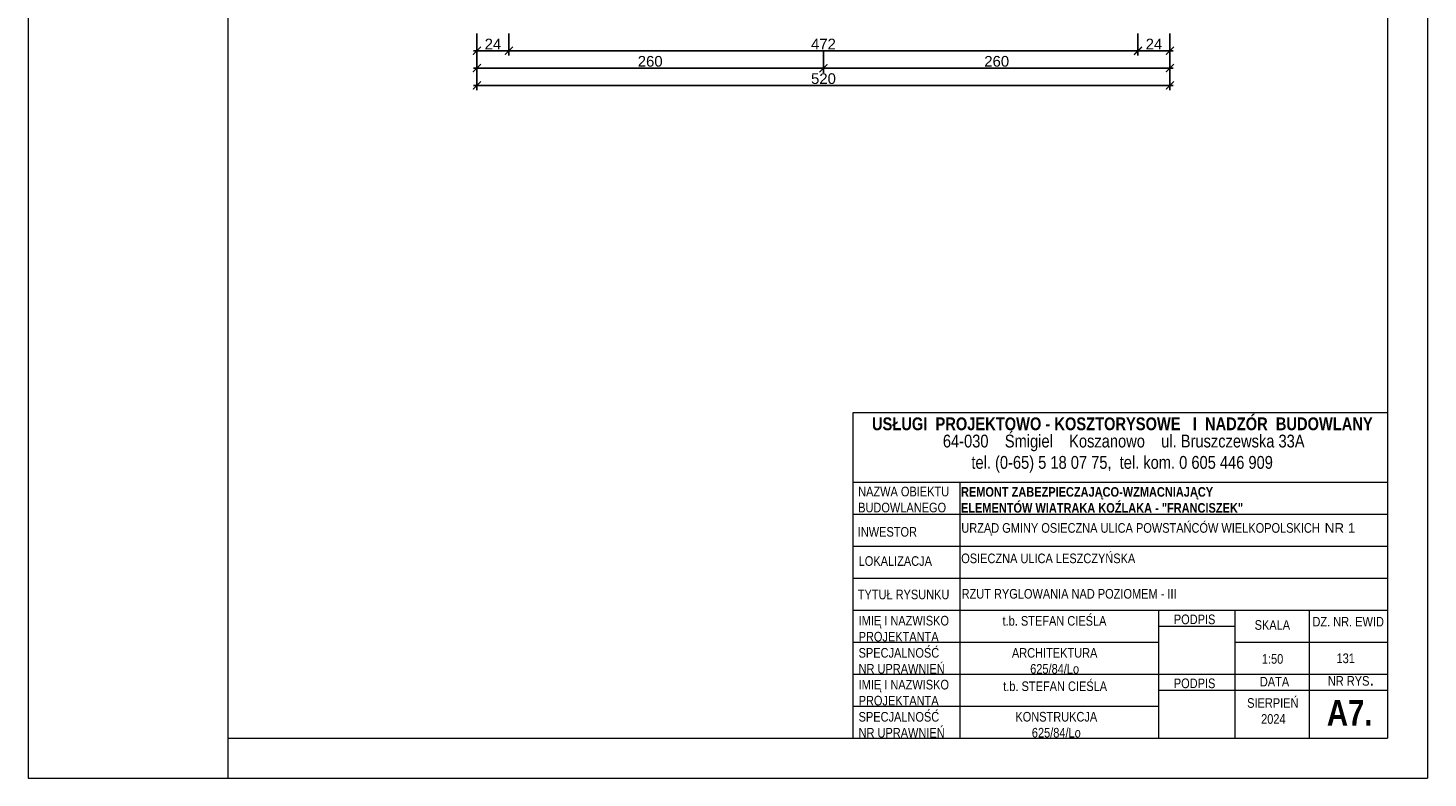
# Model space of a CAD drawing. Header units: millimetres. Extents: x -80660 to 263001, y 590205 to 619905.
# Tile 22 of 64: x -9209 to 1296, y 605055 to 610682. Entities that reach past the tile are written whole.
import ezdxf

# ---------------------------------------------------------------- set-up
doc = ezdxf.new("R2010")
doc.units = ezdxf.units.MM
doc.layers.add('l.c.9', color=3, linetype='Continuous', lineweight=9)
doc.styles.add('styl1', font='arial.ttf')
doc.dimstyles.new('stefan', dxfattribs={"dimtxt": 80, "dimasz": 60, "dimexe": 35, "dimexo": 0, "dimgap": 10, "dimtad": 1, "dimdec": 1, "dimlfac": 0.1, "dimtxsty": 'styl1', "dimblk": 'ARCHTICK', "dimcen": 2.5, "dimdle": 25, "dimadec": 0, "dimazin": 0, "dimtfac": 1, "dimtdec": 1, "dimtmove": 0, "dimatfit": 3, "dimfxl": 1, "dimarcsym": 0})

# ---------------------------------------------------------------- blocks, each defined once
blk = doc.blocks.new('_ArchTick')
at = {"color": 0, "const_width": 0.15}
blk.add_lwpolyline([(-0.5, -0.5), (0.5, 0.5)], dxfattribs=at)
blk = doc.blocks.new('*D424')
at = {"layer": 'Defpoints', "color": 0}
for p in [(-5840, 610381), (-640, 610381), (-640, 610251)]:
    blk.add_point(p, dxfattribs=at)
at = {"layer": 'l.c.9', "color": 0, "lineweight": -2}
for p, q in [((-5840, 610381), (-5840, 610216)), ((-640, 610381), (-640, 610216)), ((-5865, 610251), (-615, 610251))]:
    blk.add_line(p, q, dxfattribs=at)
at = {"layer": 'l.c.9', "color": 0, "lineweight": -2, "xscale": 60, "yscale": 60, "zscale": 60, "rotation": 180}
blk.add_blockref('_ArchTick', (-5840, 610251), dxfattribs=at)
at = {"layer": 'l.c.9', "color": 0, "lineweight": -2, "xscale": 60, "yscale": 60, "zscale": 60}
blk.add_blockref('_ArchTick', (-640, 610251), dxfattribs=at)
at = {"layer": 'l.c.9', "color": 0, "insert": (-3240, 610302), "char_height": 80, "attachment_point": 5, "style": 'styl1'}
blk.add_mtext('520', dxfattribs=at)
blk = doc.blocks.new('*D423')
at = {"layer": 'Defpoints', "color": 0}
for p in [(-3240, 610511), (-640, 610511), (-640, 610381)]:
    blk.add_point(p, dxfattribs=at)
at = {"layer": 'l.c.9', "color": 0, "lineweight": -2}
for p, q in [((-3240, 610511), (-3240, 610346)), ((-640, 610511), (-640, 610346)), ((-3265, 610381), (-615, 610381))]:
    blk.add_line(p, q, dxfattribs=at)
at = {"layer": 'l.c.9', "color": 0, "lineweight": -2, "xscale": 60, "yscale": 60, "zscale": 60, "rotation": 180}
blk.add_blockref('_ArchTick', (-3240, 610381), dxfattribs=at)
at = {"layer": 'l.c.9', "color": 0, "lineweight": -2, "xscale": 60, "yscale": 60, "zscale": 60}
blk.add_blockref('_ArchTick', (-640, 610381), dxfattribs=at)
at = {"layer": 'l.c.9', "color": 0, "insert": (-1940, 610432), "char_height": 80, "attachment_point": 5, "style": 'styl1'}
blk.add_mtext('260', dxfattribs=at)
blk = doc.blocks.new('*D420')
at = {"layer": 'Defpoints', "color": 0}
for p in [(-5600, 610641), (-880, 610641), (-880, 610511)]:
    blk.add_point(p, dxfattribs=at)
at = {"layer": 'l.c.9', "color": 0, "lineweight": -2}
for p, q in [((-5600, 610641), (-5600, 610476)), ((-880, 610641), (-880, 610476)), ((-5625, 610511), (-855, 610511))]:
    blk.add_line(p, q, dxfattribs=at)
at = {"layer": 'l.c.9', "color": 0, "lineweight": -2, "xscale": 60, "yscale": 60, "zscale": 60, "rotation": 180}
blk.add_blockref('_ArchTick', (-5600, 610511), dxfattribs=at)
at = {"layer": 'l.c.9', "color": 0, "lineweight": -2, "xscale": 60, "yscale": 60, "zscale": 60}
blk.add_blockref('_ArchTick', (-880, 610511), dxfattribs=at)
at = {"layer": 'l.c.9', "color": 0, "insert": (-3240, 610562), "char_height": 80, "attachment_point": 5, "style": 'styl1'}
blk.add_mtext('472', dxfattribs=at)
blk = doc.blocks.new('*D422')
at = {"layer": 'Defpoints', "color": 0}
for p in [(-5840, 610511), (-3240, 610511), (-3240, 610381)]:
    blk.add_point(p, dxfattribs=at)
at = {"layer": 'l.c.9', "color": 0, "lineweight": -2}
for p, q in [((-5840, 610511), (-5840, 610346)), ((-3240, 610511), (-3240, 610346)), ((-5865, 610381), (-3215, 610381))]:
    blk.add_line(p, q, dxfattribs=at)
at = {"layer": 'l.c.9', "color": 0, "lineweight": -2, "xscale": 60, "yscale": 60, "zscale": 60, "rotation": 180}
blk.add_blockref('_ArchTick', (-5840, 610381), dxfattribs=at)
at = {"layer": 'l.c.9', "color": 0, "lineweight": -2, "xscale": 60, "yscale": 60, "zscale": 60}
blk.add_blockref('_ArchTick', (-3240, 610381), dxfattribs=at)
at = {"layer": 'l.c.9', "color": 0, "insert": (-4540, 610432), "char_height": 80, "attachment_point": 5, "style": 'styl1'}
blk.add_mtext('260', dxfattribs=at)
blk = doc.blocks.new('*D419')
at = {"layer": 'Defpoints', "color": 0}
for p in [(-5840, 610641), (-5600, 610641), (-5600, 610511)]:
    blk.add_point(p, dxfattribs=at)
at = {"layer": 'l.c.9', "color": 0, "lineweight": -2}
for p, q in [((-5840, 610641), (-5840, 610476)), ((-5600, 610641), (-5600, 610476)), ((-5865, 610511), (-5575, 610511))]:
    blk.add_line(p, q, dxfattribs=at)
at = {"layer": 'l.c.9', "color": 0, "lineweight": -2, "xscale": 60, "yscale": 60, "zscale": 60, "rotation": 180}
blk.add_blockref('_ArchTick', (-5840, 610511), dxfattribs=at)
at = {"layer": 'l.c.9', "color": 0, "lineweight": -2, "xscale": 60, "yscale": 60, "zscale": 60}
blk.add_blockref('_ArchTick', (-5600, 610511), dxfattribs=at)
at = {"layer": 'l.c.9', "color": 0, "insert": (-5720, 610562), "char_height": 80, "attachment_point": 5, "style": 'styl1'}
blk.add_mtext('24', dxfattribs=at)
blk = doc.blocks.new('*D421')
at = {"layer": 'Defpoints', "color": 0}
for p in [(-880, 610641), (-640, 610641), (-640, 610511)]:
    blk.add_point(p, dxfattribs=at)
at = {"layer": 'l.c.9', "color": 0, "lineweight": -2}
for p, q in [((-880, 610641), (-880, 610476)), ((-640, 610641), (-640, 610476)), ((-905, 610511), (-615, 610511))]:
    blk.add_line(p, q, dxfattribs=at)
at = {"layer": 'l.c.9', "color": 0, "lineweight": -2, "xscale": 60, "yscale": 60, "zscale": 60, "rotation": 180}
blk.add_blockref('_ArchTick', (-880, 610511), dxfattribs=at)
at = {"layer": 'l.c.9', "color": 0, "lineweight": -2, "xscale": 60, "yscale": 60, "zscale": 60}
blk.add_blockref('_ArchTick', (-640, 610511), dxfattribs=at)
at = {"layer": 'l.c.9', "color": 0, "insert": (-760, 610562), "char_height": 80, "attachment_point": 5, "style": 'styl1'}
blk.add_mtext('24', dxfattribs=at)

msp = doc.modelspace()

# ---------------------------------------------------------------- linework, layer by layer
at = {"layer": 'l.c.9', "color": 0}
for p, q in [((-9208.64, 619904.52), (-9208.64, 605054.52)), ((-7708.64, 619904.52), (-7708.64, 605054.52)), ((1291.36, 619904.52), (1291.36, 605054.52)), ((1291.36, 619904.52), (1291.36, 605054.52)), ((991.36, 619504.52), (991.36, 605354.52)), ((991.36, 607794.65), (-3019.68, 607794.65)), ((-3019.68, 607794.65), (-3019.68, 605354.52)), ((991.36, 607794.65), (991.36, 605354.52)), ((991.36, 607794.65), (991.36, 605354.52)), ((991.36, 607794.65), (991.36, 605354.52)), ((-3019.68, 607274.52), (991.36, 607274.52)), ((-2217.25, 607274.52), (-2217.25, 605354.52)), ((-3019.68, 607034.52), (991.36, 607034.52)), ((-3019.68, 606794.52), (991.36, 606794.52)), ((-3019.68, 606554.52), (991.36, 606554.52)), ((-3019.68, 606314.52), (991.36, 606314.52)), ((-724.98, 606314.52), (-724.98, 605354.52)), ((-153.32, 606314.52), (-153.32, 605354.52)), ((403.97, 606314.52), (403.97, 605354.52)), ((-724.98, 606194.52), (-153.32, 606194.52)), ((-3019.68, 606074.52), (-724.98, 606074.52)), ((-153.32, 606074.52), (991.36, 606074.52)), ((-3019.68, 605834.52), (991.36, 605834.52)), ((-724.98, 605714.52), (991.36, 605714.52)), ((-3019.68, 605594.52), (-724.98, 605594.52)), ((-7708.64, 605354.52), (991.36, 605354.52)), ((-3019.68, 605354.52), (991.36, 605354.52)), ((-9208.64, 605054.52), (1291.36, 605054.52)), ((-9208.64, 605054.52), (1291.36, 605054.52))]:
    msp.add_line(p, q, dxfattribs=at)

# ---------------------------------------------------------------- texts
for s, insert, char_height, attachment_point in [('{\\fArial Narrow|b1|i0|c238|p34;USŁUGI  PROJEKTOWO - KOSZTORYSOWE   I  NADZÓR  BUDOWLANY\\fArial Narrow|b0|i0|c238|p34;  \\P                              }', (-2875.87, 607760.28), 96, 1), ('{\\fArial|b1|i0|c238|p34;\\P\\pxse0.8125;\\fArial Narrow|b1|i0|c238|p34;\\H0.9x;REMONT ZABEZPIECZAJĄCO-WZMACNIAJĄCY\\PELEMENTÓW WIATRAKA KOŹLAKA - "FRANCISZEK"}', (-2208.28, 607370.74), 80, 1), ('{\\fArial Narrow|b0|i0|c238|p34;RZUT RYGLOWANIA NAD POZIOMEM - III}', (-2203.14, 606472.87), 72, 1), ('{\\fArial Narrow|b0|i0|c238|p34;t.b. STEFAN CIEŚLA}', (-1896.01, 606269.72), 72, 1), ('\\P\\pxse0.83333;{\\fArial Narrow|b0|i0|c238|p34;ARCHITEKTURA\\P625/84/Lo}', (-1505.3, 605992.95), 72, 5), ('{\\fArial Narrow|b0|i0|c238|p34;t.b. STEFAN CIEŚLA}', (-1891.13, 605779.06), 72, 1), ('\\P\\pxse0.83333;{\\fArial Narrow|b0|i0|c238|p34;KONSTRUKCJA\\P625/84/Lo}', (-1492.87, 605513.7), 72, 5)]:
    msp.add_mtext(s, dxfattribs=dict(at, insert=insert, char_height=char_height, attachment_point=attachment_point))
at = {"layer": 'l.c.9', "color": 0, "attachment_point": 1}
for s, insert, char_height, width in [('{\\fArial Narrow|b0|i0|c238|p34;64-030    Śmigiel    Koszanowo    ul. Bruszczewska 33A\\P       tel. (0-65) 5 18 07 75,  tel. kom. 0 605 446 909}', (-2343.98, 607630.88), 96, 4580.4641), ('\\pxse0.83333;{\\fArial Narrow|b0|i0|c238|p34;NAZWA OBIEKTU\\PBUDOWLANEGO}', (-2979.57, 607239.98), 72, 1008.2239), ('{\\fArial Narrow|b0|i0|c238|p34;\\H0.75x;URZĄD GMINY OSIECZNA ULICA POWSTAŃCÓW WIELKOPOLSKICH\\fArial|b1|i0|c238|p34;\\H1.3334x; \\fArial|b0|i0|c238|p34;\\H0.749963x;NR 1\\fArial|b1|i0|c238|p34;\\H1.3334x;  }', (-2205.6, 606966.93), 96, 5186.1333), ('\\pxse0.83333;{\\fArial Narrow|b0|i0|c238|p34;INWESTOR}', (-2982.64, 606937.61), 72, 1008.2239), ('{\\fArial Narrow|b0|i0|c238|p34;\\H0.75x;OSIECZNA ULICA LESZCZYŃSKA\\fArial|b1|i0|c238|p34;\\H1.3333x;       }', (-2206.27, 606738.65), 96, 5186.1333), ('{\\fArial Narrow|b0|i0|c238|p34;LOKALIZACJA}', (-2975.84, 606718.54), 72, 1008.2239), ('{\\fArial Narrow|b0|i0|c238|p34;TYTUŁ RYSUNKU}', (-2982.43, 606467.98), 72, 1008.2239), ('\\pxse0.83333;{\\fArial Narrow|b0|i0|c238|p34;IMIĘ I NAZWISKO\\P\\pse0.83333;PROJEKTANTA}', (-2976.13, 606271.08), 72, 1008.2239), ('{\\fArial Narrow|b0|i0|c238|p34;PODPIS}', (-611.15, 606280.97), 72, 586.9248), ('{\\fArial Narrow|b0|i0|c238|p34;SKALA}', (-4.67, 606238.82), 72, 1008.2239), ('{\\fArial|b1|i0|c238|p34;              \\fArial Narrow|b1|i0|c238|p34;   \\fArial Narrow|b0|i0|c238|p34; \\H0.75x; DZ. NR. EWID }', (-237.53, 606263.39), 96, 5186.1333), ('\\pxse0.83333;{\\fArial Narrow|b0|i0|c238|p34;SPECJALNOŚĆ\\PNR UPRAWNIEŃ}', (-2976.37, 606029.8), 72, 1008.2239), ('{\\fArial Narrow|b0|i0|c238|p34;1:50}', (49.66, 605984.13), 72, 389.7936), ('{\\fArial Narrow|b0|i0|c238|p34;131}', (609.75, 605988.85), 72, 5186.1333), ('{\\fArial Narrow|b0|i0|c238|p34;DATA}', (34.55, 605813.26), 72, 1008.2239), ('{\\fArial Narrow|b0|i0|c238|p34;\\H0.75x;NR RYS}.', (544.89, 605843.3), 96, 638.9588), ('\\pxse0.83333;{\\fArial Narrow|b0|i0|c238|p34;IMIĘ I NAZWISKO\\P\\pse0.83333;PROJEKTANTA}', (-2976.13, 605791.08), 72, 1008.2239), ('{\\fArial Narrow|b0|i0|c238|p34;PODPIS}', (-611.15, 605800.97), 72, 586.9248), ('{\\fArial|b1|i0|c238|p34;  \\fArial Narrow|b0|i0|c238|p34;SIERPIEŃ\\P       2024}', (-116.65, 605653.58), 72, 1134.6824), ('{\\fArial Narrow|b1|i0|c238|p34;A7.}', (537.42, 605640.45), 192, 3332.2667), ('\\pxse0.83333;{\\fArial Narrow|b0|i0|c238|p34;SPECJALNOŚĆ\\PNR UPRAWNIEŃ}', (-2976.37, 605549.8), 72, 1008.2239)]:
    msp.add_mtext(s, dxfattribs=dict(at, insert=insert, char_height=char_height, width=width))

# ---------------------------------------------------------------- dimensions: what is measured, and where the dimension line sits
at = {"layer": 'l.c.9', "color": 0}
for base, p1, p2, picture, middle in [((-5600.16, 610511.43), (-5840.16, 610641.43), (-5600.16, 610641.43), '*D419', (-5720.16, 610561.6)), ((-3240.16, 610381.43), (-5840.16, 610511.43), (-3240.16, 610511.43), '*D422', (-4540.16, 610432.28)), ((-640.16, 610251.43), (-5840.16, 610381.43), (-640.16, 610381.43), '*D424', (-3240.16, 610302.28))]:
    dim = msp.add_linear_dim(base=base, p1=p1, p2=p2, dimstyle='stefan', dxfattribs=at)
    dim.commit()
    dim.dimension.update_dxf_attribs({"geometry": picture, "text_midpoint": middle})
for base, p1, p2, picture, middle in [((-880.16, 610511.43), (-5600.16, 610641.43), (-880.16, 610641.43), '*D420', (-3240.16, 610561.6)), ((-640.16, 610511.43), (-880.16, 610641.43), (-640.16, 610641.43), '*D421', (-760.16, 610561.6)), ((-640.16, 610381.43), (-3240.16, 610511.43), (-640.16, 610511.43), '*D423', (-1940.16, 610432.28))]:
    dim = msp.add_linear_dim(base=base, p1=p1, p2=p2, dimstyle='stefan', override={"dimtmove": 1}, dxfattribs=at)
    dim.commit()
    dim.dimension.update_dxf_attribs({"geometry": picture, "text_midpoint": middle})

doc.saveas('drawing.dxf')
